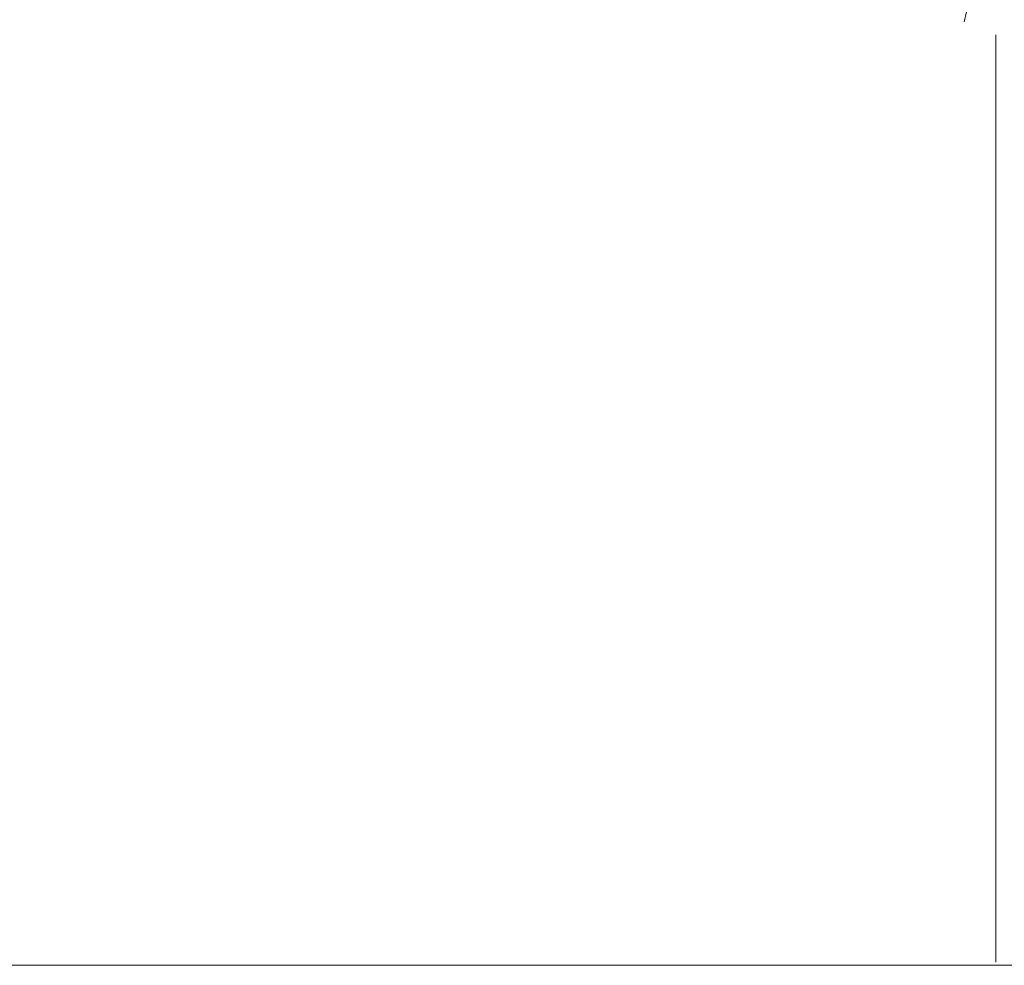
# Model space of a CAD drawing. Extents: x 3 to 280, y 3 to 294.
# Tile 2 of 15: x 81 to 157, y 3 to 76. Entities that reach past the tile are written whole.
import ezdxf
from ezdxf.xclip import XClip

# ---------------------------------------------------------------- set-up
doc = ezdxf.new("R2010")
doc.units = 0
doc.header["$MEASUREMENT"] = 0
doc.header["$XCLIPFRAME"] = 0
doc.layers.add('FORMA - Arch 01 - 820-G Rysunki Obrazki', color=7, linetype='Continuous')
doc.layers.add('GE.I.6640.1.468.2024_MDCP_WYPLOT-Model_5_0', color=7, linetype='Continuous')
picture_1 = doc.add_image_def('image1.tif', size_in_pixel=(6031, 4529))
picture_2 = doc.add_image_def('image2.tif', size_in_pixel=(1910, 1675))

# ---------------------------------------------------------------- blocks, each defined once
blk = doc.blocks.new('Rysunek_1_4', base_point=(290898.1134275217, 247147.3113970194))
at = {"color": 7, "lineweight": 13}
image = blk.add_image(picture_1, insert=(10.71117630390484, 323.4216632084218), size_in_units=(255.3098049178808, 191.71998853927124), rotation=-102.12958612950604, dxfattribs=at)
image.set_boundary_path([(-0.5, -0.5), (6030.5, 4528.5)])
blk = doc.blocks.new('Rysunek_5_5', base_point=(-14.74167426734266, 90.49716167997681))
at = {"layer": 'GE.I.6640.1.468.2024_MDCP_WYPLOT-Model_5_0', "color": 7, "lineweight": 13}
image = blk.add_image(picture_2, insert=(75.10606659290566, 3.612912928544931), size_in_units=(80.82506533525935, 70.87557961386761), dxfattribs=at)
image.set_boundary_path([(-0.5, -0.5), (1909.5, 1674.5)])

msp = doc.modelspace()

# ---------------------------------------------------------------- linework, layer by layer
at = {"color": 7, "linetype": 'Continuous', "lineweight": 13, "ltscale": 2}
msp.add_line((2.999286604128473, 3.382921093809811), (206.5380099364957, 3.382921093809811), dxfattribs=at)

# ---------------------------------------------------------------- block references
ref = msp.add_blockref('Rysunek_5_5', (-14.74167426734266, 90.49716167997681), dxfattribs=at)
XClip(ref).set_block_clipping_path([(76.2953212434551, 3.612912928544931), (155.9311319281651, 3.612912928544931), (155.9311319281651, 74.48849254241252), (75.1060665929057, 74.48849254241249), (75.1060665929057, 49.2694991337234), (76.29532124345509, 49.2694991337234)])
at = {"layer": 'FORMA - Arch 01 - 820-G Rysunki Obrazki', "color": 7, "linetype": 'Continuous', "lineweight": 13, "ltscale": 2}
ref = msp.add_blockref('Rysunek_1_4', (290898.1134275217, 247147.3113970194), dxfattribs=at)
XClip(ref).set_block_clipping_path([(4.165038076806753, 63.68878502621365), (77.44696206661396, 63.68878502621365), (77.44696206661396, 75.48536908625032), (153.68785666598, 75.48536908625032), (153.68785666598, 184.2478437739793), (184.9384334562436, 184.2478437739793), (184.9384334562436, 199.5085007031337), (152.4292346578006, 199.5085007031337), (152.4292346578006, 292.9633933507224), (4.165038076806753, 292.9633933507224)])

doc.saveas('drawing.dxf')
